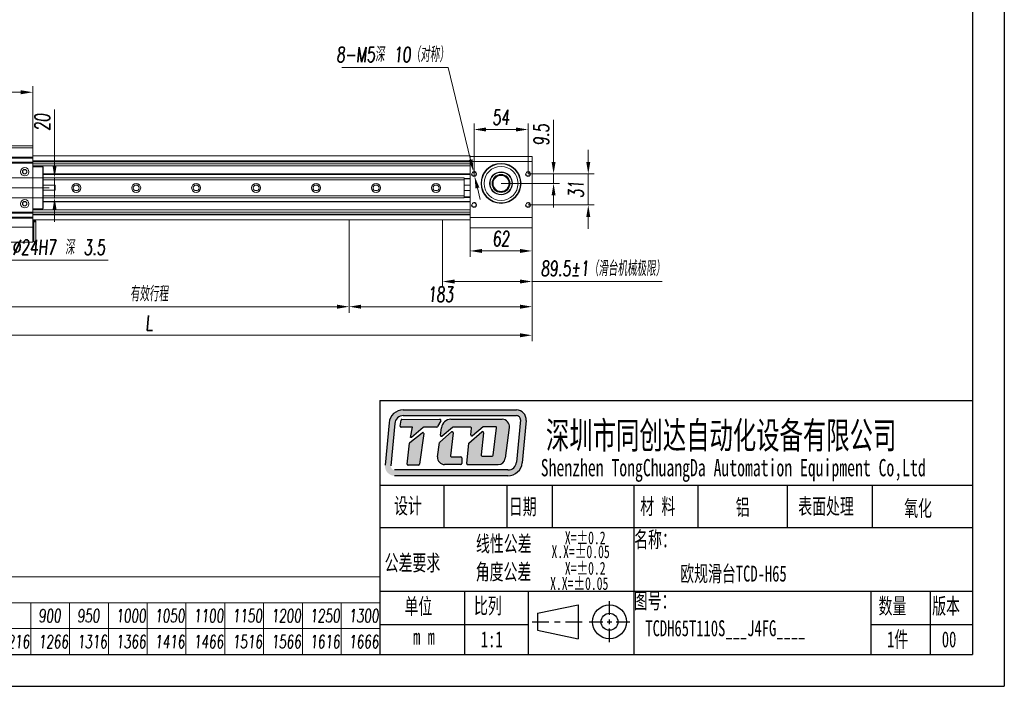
# Model space of a CAD drawing. Header units: millimetres. Extents: x 6744 to 9980, y -1449 to -191.
# Tile 9 of 10: x 8990 to 9975, y -1449 to -783. Entities that reach past the tile are written whole.
import ezdxf

# ---------------------------------------------------------------- set-up
doc = ezdxf.new("R2010")
doc.units = ezdxf.units.MM
doc.header["$LTSCALE"] = 4
doc.linetypes.add('CENTERX2', pattern=[20.32, 12.7, -2.54, 2.54, -2.54])
for name, color, linetype, lineweight in [('中心线', 5, 'CENTERX2', 13), ('文字', 3, 'Continuous', 13), ('标注', 1, 'Continuous', 13), ('螺纹线', 3, 'Continuous', 13), ('轮廓线', 7, 'Continuous', 20)]:
    doc.layers.add(name, color=color, linetype=linetype, lineweight=lineweight)
doc.styles.add('SLDTEXTSTYLE2', font='txt')
doc.styles.get("Standard").update_dxf_attribs({"font": 'txt.shx', "width": 0.67, "oblique": 5, "bigfont": 'gbcbig.shx'})
doc.dimstyles.new('6', dxfattribs={"dimscale": 6, "dimtxt": 2.5, "dimasz": 2, "dimexe": 1, "dimexo": 0, "dimgap": 0.8, "dimtad": 1, "dimdsep": 46, "dimtxsty": 'Standard', "dimcen": 0.09, "dimclrd": 256, "dimclre": 256, "dimclrt": 256, "dimadec": 0, "dimazin": 0, "dimtfac": 1, "dimtmove": 0, "dimatfit": 3, "dimfxl": 0, "dimtzin": 0, "dimlwd": -1, "dimlwe": -1, "dimarcsym": 0})
doc.dimstyles.new('6$3', dxfattribs={"dimscale": 6, "dimtxt": 2.5, "dimasz": 2, "dimexe": 1, "dimexo": 0.0625, "dimgap": 0.8, "dimtad": 1, "dimtih": 1, "dimtoh": 1, "dimdsep": 46, "dimtxsty": 'Standard', "dimcen": 0.09, "dimclrd": 256, "dimclre": 256, "dimclrt": 256, "dimadec": 0, "dimazin": 0, "dimtfac": 1, "dimtmove": 0, "dimatfit": 3, "dimfxl": 0, "dimtzin": 0, "dimlwd": -1, "dimlwe": -1, "dimarcsym": 0})

# ---------------------------------------------------------------- blocks, each defined once
blk = doc.blocks.new('Y')
at = {"lineweight": 30}
for p, q in [((-4136.76, 2009.27), (-3862.74, 2009.27)), ((-4154.44, 2003.97), (-3857.44, 2003.97)), ((-4154.44, 2003.97), (-3857.44, 2003.97))]:
    blk.add_line(p, q, dxfattribs=at)
blk = doc.blocks.new('W')
at = {"lineweight": 30}
for p, q in [((-3857.44, 2213.99), (-3857.44, 2003.97)), ((-3857.44, 2213.99), (-3857.44, 2003.97)), ((-3862.74, 2208.69), (-3862.74, 2009.27))]:
    blk.add_line(p, q, dxfattribs=at)
blk.add_blockref('Y', (0, 0))
blk = doc.blocks.new('*D86')
at = {"layer": 'Defpoints', "color": 0, "ltscale": 0.3}
for p in [(8919.5, -976.05), (9319.5, -982.71), (8919.5, -1069.5)]:
    blk.add_point(p, dxfattribs=at)
at = {"layer": '标注', "ltscale": 0.3}
for p, q in [((8919.5, -976.05), (8919.5, -1075.5)), ((9319.5, -982.71), (9319.5, -1075.5)), ((9307.5, -1069.5), (8931.5, -1069.5))]:
    blk.add_line(p, q, dxfattribs=at)
for points in [[(8931.5, -1067.5), (8931.5, -1071.5), (8919.5, -1069.5)], [(9307.5, -1067.5), (9307.5, -1071.5), (9319.5, -1069.5)]]:
    blk.add_solid(points, dxfattribs=at)
at = {"layer": '标注', "ltscale": 0.3, "insert": (9119.5, -1056.71), "char_height": 15, "attachment_point": 5}
blk.add_mtext('有效行程', dxfattribs=at)
blk = doc.blocks.new('*D87')
at = {"layer": 'Defpoints', "color": 0, "ltscale": 4}
for p in [(9440.5, -990.71), (9502.5, -990.71), (9502.5, -1013.74)]:
    blk.add_point(p, dxfattribs=at)
at = {"layer": '标注', "ltscale": 4}
for p, q in [((9440.5, -990.71), (9440.5, -1019.74)), ((9502.5, -990.71), (9502.5, -1019.74)), ((9452.5, -1013.74), (9490.5, -1013.74))]:
    blk.add_line(p, q, dxfattribs=at)
for points in [[(9452.5, -1011.74), (9452.5, -1015.74), (9440.5, -1013.74)], [(9490.5, -1011.74), (9490.5, -1015.74), (9502.5, -1013.74)]]:
    blk.add_solid(points, dxfattribs=at)
at = {"layer": '标注', "ltscale": 4, "insert": (9471.5, -1001.44), "char_height": 15, "attachment_point": 5}
blk.add_mtext('62', dxfattribs=at)
blk = doc.blocks.new('*D78')
at = {"layer": 'Defpoints', "color": 0, "ltscale": 4}
for p in [(8736.5, -990.71), (9502.5, -990.71), (8736.5, -1098.07)]:
    blk.add_point(p, dxfattribs=at)
at = {"layer": '标注', "ltscale": 4}
for p, q in [((8736.5, -990.71), (8736.5, -1104.07)), ((9502.5, -990.71), (9502.5, -1104.07)), ((9490.5, -1098.07), (8748.5, -1098.07))]:
    blk.add_line(p, q, dxfattribs=at)
for points in [[(8748.5, -1096.07), (8748.5, -1100.07), (8736.5, -1098.07)], [(9490.5, -1096.07), (9490.5, -1100.07), (9502.5, -1098.07)]]:
    blk.add_solid(points, dxfattribs=at)
at = {"layer": '标注', "ltscale": 4, "insert": (9119.5, -1085.77), "char_height": 15, "attachment_point": 5}
blk.add_mtext('L', dxfattribs=at)
blk = doc.blocks.new('*D80')
at = {"layer": 'Defpoints', "color": 0, "ltscale": 0.3}
for p in [(9413, -982.71), (9502.5, -990.71), (9413, -1044.33)]:
    blk.add_point(p, dxfattribs=at)
at = {"layer": '标注', "ltscale": 0.3}
for p, q in [((9413, -982.71), (9413, -1050.33)), ((9502.5, -990.71), (9502.5, -1050.33)), ((9425, -1044.33), (9490.5, -1044.33)), ((9502.5, -1044.33), (9632.66, -1044.33))]:
    blk.add_line(p, q, dxfattribs=at)
for points in [[(9425, -1042.33), (9425, -1046.33), (9413, -1044.33)], [(9490.5, -1042.33), (9490.5, -1046.33), (9502.5, -1044.33)]]:
    blk.add_solid(points, dxfattribs=at)
at = {"layer": '标注', "ltscale": 0.3, "insert": (9573.58, -1031.45), "char_height": 15, "attachment_point": 5}
blk.add_mtext('89.5%%P1（滑台机械极限）', dxfattribs=at)
blk = doc.blocks.new('*D81')
at = {"layer": 'Defpoints', "color": 0, "ltscale": 4}
for p in [(9319.5, -982.71), (9502.5, -990.71), (9502.5, -1069.5)]:
    blk.add_point(p, dxfattribs=at)
at = {"layer": '标注', "ltscale": 4}
for p, q in [((9319.5, -982.71), (9319.5, -1075.5)), ((9502.5, -990.71), (9502.5, -1075.5)), ((9331.5, -1069.5), (9490.5, -1069.5))]:
    blk.add_line(p, q, dxfattribs=at)
for points in [[(9331.5, -1067.5), (9331.5, -1071.5), (9319.5, -1069.5)], [(9490.5, -1067.5), (9490.5, -1071.5), (9502.5, -1069.5)]]:
    blk.add_solid(points, dxfattribs=at)
at = {"layer": '标注', "ltscale": 4, "insert": (9411, -1057.2), "char_height": 15, "attachment_point": 5}
blk.add_mtext('183', dxfattribs=at)
blk = doc.blocks.new('*D92')
at = {"layer": 'Defpoints', "color": 0, "ltscale": 4}
for p in [(8979.5, -940.56), (9024.89, -940.56), (8979.5, -960.56)]:
    blk.add_point(p, dxfattribs=at)
at = {"layer": '标注', "ltscale": 4}
for p, q in [((9024.89, -928.56), (9024.89, -872.26)), ((8979.5, -940.56), (9030.89, -940.56)), ((9024.89, -960.56), (9024.89, -940.56)), ((8979.5, -960.56), (9030.89, -960.56)), ((9024.89, -972.56), (9024.89, -984.56))]:
    blk.add_line(p, q, dxfattribs=at)
for points in [[(9022.89, -928.56), (9026.89, -928.56), (9024.89, -940.56)], [(9022.89, -972.56), (9026.89, -972.56), (9024.89, -960.56)]]:
    blk.add_solid(points, dxfattribs=at)
at = {"layer": '标注', "ltscale": 4, "insert": (9012.59, -885.14), "char_height": 15, "attachment_point": 5, "rotation": 90}
blk.add_mtext('20', dxfattribs=at)
blk = doc.blocks.new('*D95')
at = {"layer": 'Defpoints', "color": 0, "ltscale": 4}
for p in [(9444.5, -892.31), (9444.5, -936.71), (9498.5, -936.71)]:
    blk.add_point(p, dxfattribs=at)
at = {"layer": '标注', "ltscale": 4}
for p, q in [((9444.5, -936.71), (9444.5, -886.31)), ((9498.5, -936.71), (9498.5, -886.31)), ((9486.5, -892.31), (9456.5, -892.31))]:
    blk.add_line(p, q, dxfattribs=at)
for points in [[(9456.5, -890.31), (9456.5, -894.31), (9444.5, -892.31)], [(9486.5, -890.31), (9486.5, -894.31), (9498.5, -892.31)]]:
    blk.add_solid(points, dxfattribs=at)
at = {"layer": '标注', "ltscale": 4, "insert": (9471.5, -880.01), "char_height": 15, "attachment_point": 5}
blk.add_mtext('54', dxfattribs=at)
blk = doc.blocks.new('*D96')
at = {"layer": 'Defpoints', "color": 0, "ltscale": 4}
for p in [(9498.5, -936.71), (9498.5, -967.71), (9558.8, -967.71)]:
    blk.add_point(p, dxfattribs=at)
at = {"layer": '标注', "ltscale": 4}
for p, q in [((9558.8, -924.71), (9558.8, -912.71)), ((9498.5, -936.71), (9564.8, -936.71)), ((9558.8, -936.71), (9558.8, -967.71)), ((9498.5, -967.71), (9564.8, -967.71)), ((9558.8, -979.71), (9558.8, -991.71))]:
    blk.add_line(p, q, dxfattribs=at)
for points in [[(9556.8, -924.71), (9560.8, -924.71), (9558.8, -936.71)], [(9556.8, -979.71), (9560.8, -979.71), (9558.8, -967.71)]]:
    blk.add_solid(points, dxfattribs=at)
at = {"layer": '标注', "ltscale": 4, "insert": (9546.5, -952.21), "char_height": 15, "attachment_point": 5, "rotation": 90}
blk.add_mtext('31', dxfattribs=at)
blk = doc.blocks.new('*D97')
at = {"layer": 'Defpoints', "color": 0, "ltscale": 4}
for p in [(9498.5, -936.71), (9471.5, -946.21), (9524.08, -946.21)]:
    blk.add_point(p, dxfattribs=at)
at = {"layer": '标注', "ltscale": 4}
for p, q in [((9524.08, -924.71), (9524.08, -882.57)), ((9498.5, -936.71), (9530.08, -936.71)), ((9524.08, -946.21), (9524.08, -936.71)), ((9471.5, -946.21), (9530.08, -946.21)), ((9524.08, -958.21), (9524.08, -970.21))]:
    blk.add_line(p, q, dxfattribs=at)
for points in [[(9522.08, -924.71), (9526.08, -924.71), (9524.08, -936.71)], [(9522.08, -958.21), (9526.08, -958.21), (9524.08, -946.21)]]:
    blk.add_solid(points, dxfattribs=at)
at = {"layer": '标注', "ltscale": 4, "insert": (9511.78, -897.64), "char_height": 15, "attachment_point": 5, "rotation": 90}
blk.add_mtext('9.5', dxfattribs=at)
blk = doc.blocks.new('*D85')
at = {"layer": 'Defpoints', "color": 0, "ltscale": 4}
for p in [(9443.91, -934.28), (9445.09, -939.14)]:
    blk.add_point(p, dxfattribs=at)
at = {"layer": '标注', "ltscale": 4}
for p, q in [((9312.31, -830.37), (9418.79, -830.37)), ((9418.79, -830.37), (9441.09, -922.61)), ((9445.09, -939.14), (9443.91, -934.28)), ((9447.91, -950.8), (9450.73, -962.46))]:
    blk.add_line(p, q, dxfattribs=at)
for points in [[(9443.04, -922.14), (9439.15, -923.08), (9443.91, -934.28)], [(9449.85, -950.33), (9445.97, -951.27), (9445.09, -939.14)]]:
    blk.add_solid(points, dxfattribs=at)
at = {"layer": '标注', "ltscale": 4, "insert": (9363.15, -817.49), "char_height": 15, "attachment_point": 5}
blk.add_mtext('8-M5深 10（对称）', dxfattribs=at)
blk = doc.blocks.new('*D99')
at = {"layer": 'Defpoints', "color": 0, "ltscale": 4}
for p in [(8836, -855.09), (8836, -908.56), (9003, -908.56)]:
    blk.add_point(p, dxfattribs=at)
at = {"layer": '标注', "ltscale": 4}
for p, q in [((8836, -908.56), (8836, -849.09)), ((8991, -855.09), (8848, -855.09)), ((9003, -908.56), (9003, -849.09))]:
    blk.add_line(p, q, dxfattribs=at)
for points in [[(8848, -853.09), (8848, -857.09), (8836, -855.09)], [(8991, -853.09), (8991, -857.09), (9003, -855.09)]]:
    blk.add_solid(points, dxfattribs=at)
at = {"layer": '标注', "ltscale": 4, "insert": (8919.5, -842.79), "char_height": 15, "attachment_point": 5}
blk.add_mtext('167', dxfattribs=at)
blk = doc.blocks.new('*D100')
at = {"layer": 'Defpoints', "color": 0, "ltscale": 4}
for p in [(8912.21, -941.03), (8926.79, -960.09)]:
    blk.add_point(p, dxfattribs=at)
at = {"layer": '标注', "ltscale": 4}
for p, q in [((8904.92, -931.49), (8897.63, -921.96)), ((8912.21, -941.03), (8926.79, -960.09)), ((8974.92, -1023), (8934.08, -969.62)), ((9078.36, -1023), (8974.92, -1023))]:
    blk.add_line(p, q, dxfattribs=at)
for points in [[(8906.51, -930.28), (8903.33, -932.71), (8912.21, -941.03)], [(8935.67, -968.4), (8932.5, -970.83), (8926.79, -960.09)]]:
    blk.add_solid(points, dxfattribs=at)
at = {"layer": '标注', "ltscale": 4, "insert": (9029.04, -1010.12), "char_height": 15, "attachment_point": 5}
blk.add_mtext('∅24H7 深 3.5', dxfattribs=at)

msp = doc.modelspace()

# ---------------------------------------------------------------- hatches: boundary and pattern name
h = msp.add_hatch(color=256)
h.dxf.hatch_style = 1
h.paths.add_polyline_path([(9487.051, -1172.668), (9373.763, -1172.668, 0.3871904), (9359.454, -1185.702), (9355.497, -1228.058, 0.4417631), (9365.037, -1238.53), (9478.39, -1238.53, 0.3876272), (9492.701, -1225.473), (9496.591, -1183.125, 0.4413093)])
h.paths.add_polyline_path([(9487.051, -1178.416, -0.4413093), (9490.867, -1182.599), (9486.976, -1224.947, -0.3876272), (9478.39, -1232.781), (9365.037, -1232.781, -0.4417631), (9361.221, -1228.592), (9365.177, -1186.237, -0.3871904), (9373.763, -1178.416)], flags=16)
h.paths.add_polyline_path([(9410.394, -1182.106, -0.5692565), (9411.238, -1183.52), (9408.029, -1189.442, -0.2751589), (9407.186, -1189.943), (9394.268, -1189.943, 0.1785487), (9393.646, -1190.173), (9381.925, -1200.181), (9381.099, -1200.181), (9382.973, -1189.929), (9371.593, -1189.929, -0.4551699), (9370.644, -1188.839), (9371.45, -1183.027, -0.3736999), (9372.397, -1182.2)], flags=0)
h.paths.add_polyline_path([(9392.655, -1195.473, -0.6728841), (9394.195, -1196.355), (9390.046, -1227.084, -0.3754282), (9389.096, -1227.914), (9378.614, -1227.914, -0.4451596), (9377.661, -1226.856), (9379.864, -1205.857, -0.2032664), (9380.226, -1205.202)], flags=0)
h.paths.add_polyline_path([(9421.412, -1182.102), (9472.698, -1182.102, -0.4535474), (9479.82, -1190.236), (9475.71, -1221.1, -0.3759441), (9468.587, -1227.337), (9438.176, -1227.337, -0.443757), (9437.223, -1226.283), (9439.273, -1205.812), (9452.433, -1194.634, -0.6781546), (9454.006, -1195.469), (9451.572, -1217.766, 0.4464345), (9452.524, -1218.828), (9462.699, -1218.828, 0.3783283), (9463.649, -1217.989), (9467.065, -1190.595, 0.4510331), (9466.115, -1189.518), (9454.142, -1189.518, 0.1736567), (9453.533, -1189.736), (9442.899, -1198.474, -0.6630003), (9441.336, -1197.654), (9441.886, -1191.063, 0.4388203), (9440.931, -1190.025), (9423.503, -1190.025, 0.1753949), (9422.89, -1190.247), (9412.519, -1198.886, -0.6807563), (9410.955, -1198.03), (9411.907, -1190.484, -0.3779258)], flags=0)
h.paths.add_polyline_path([(9410.408, -1204.87), (9421.99, -1194.691, -0.6841835), (9423.575, -1195.514), (9421.059, -1218.661, 0.4462884), (9422.012, -1219.723), (9431.308, -1219.723, -0.4142136), (9432.266, -1220.681), (9432.266, -1226.379, -0.4142136), (9431.308, -1227.337), (9415.052, -1227.337, -0.4294817), (9407.876, -1219.779), (9410.094, -1205.443, -0.1758286)], flags=0)
h.paths.add_polyline_path([(9411.238, -1183.52, 0.5692565), (9410.394, -1182.106), (9372.397, -1182.2, 0.3736999), (9371.45, -1183.027), (9370.644, -1188.839, 0.4551699), (9371.593, -1189.929), (9382.973, -1189.929), (9381.099, -1200.181), (9381.925, -1200.181), (9393.646, -1190.173, -0.1785487), (9394.268, -1189.943), (9407.186, -1189.943, 0.2751589), (9408.029, -1189.442)], flags=0)
h.paths.add_polyline_path([(9394.195, -1196.355, 0.6728841), (9392.655, -1195.473), (9380.226, -1205.202, 0.2032664), (9379.864, -1205.857), (9377.661, -1226.856, 0.4451596), (9378.614, -1227.914), (9389.096, -1227.914, 0.3754282), (9390.046, -1227.084)], flags=0)
h.paths.add_polyline_path([(9423.575, -1195.514, 0.6841835), (9421.99, -1194.691), (9410.408, -1204.87, 0.1758286), (9410.094, -1205.443), (9407.876, -1219.779, 0.4294817), (9415.052, -1227.337), (9431.308, -1227.337, 0.4142136), (9432.266, -1226.379), (9432.266, -1220.681, 0.4142136), (9431.308, -1219.723), (9422.012, -1219.723, -0.4462884), (9421.059, -1218.661)], flags=0)
h.paths.add_polyline_path([(9472.698, -1182.102), (9421.412, -1182.102, 0.3779258), (9411.907, -1190.484), (9410.955, -1198.03, 0.6807563), (9412.519, -1198.886), (9422.89, -1190.247, -0.1753949), (9423.503, -1190.025), (9440.931, -1190.025, -0.4388203), (9441.886, -1191.063), (9441.336, -1197.654, 0.6630003), (9442.899, -1198.474), (9453.533, -1189.736, -0.1736567), (9454.142, -1189.518), (9466.115, -1189.518, -0.4510331), (9467.065, -1190.595), (9463.649, -1217.989, -0.3783283), (9462.699, -1218.828), (9452.524, -1218.828, -0.4464345), (9451.572, -1217.766), (9454.006, -1195.469, 0.6781546), (9452.433, -1194.634), (9439.273, -1205.812), (9437.223, -1226.283, 0.443757), (9438.176, -1227.337), (9468.587, -1227.337, 0.3759441), (9475.71, -1221.1), (9479.82, -1190.236, 0.4535474)], flags=0)
h = msp.add_hatch(color=256)
h.dxf.hatch_style = 1
h.paths.add_polyline_path([(9411.238, -1183.52, 0.5692565), (9410.394, -1182.106), (9372.397, -1182.2, 0.3736999), (9371.45, -1183.027), (9370.644, -1188.839, 0.4551699), (9371.593, -1189.929), (9382.973, -1189.929), (9381.099, -1200.181), (9381.925, -1200.181), (9393.646, -1190.173, -0.1785487), (9394.268, -1189.943), (9407.186, -1189.943, 0.2751589), (9408.029, -1189.442)])
h.paths.add_polyline_path([(9394.195, -1196.355, 0.6728841), (9392.655, -1195.473), (9380.226, -1205.202, 0.2032664), (9379.864, -1205.857), (9377.661, -1226.856, 0.4451596), (9378.614, -1227.914), (9389.096, -1227.914, 0.3754282), (9390.046, -1227.084)])
h.paths.add_polyline_path([(9423.575, -1195.514, 0.6841835), (9421.99, -1194.691), (9410.408, -1204.87, 0.1758286), (9410.094, -1205.443), (9407.876, -1219.779, 0.4294817), (9415.052, -1227.337), (9431.308, -1227.337, 0.4142136), (9432.266, -1226.379), (9432.266, -1220.681, 0.4142136), (9431.308, -1219.723), (9422.012, -1219.723, -0.4462884), (9421.059, -1218.661)])
h.paths.add_polyline_path([(9472.698, -1182.102), (9421.412, -1182.102, 0.3779258), (9411.907, -1190.484), (9410.955, -1198.03, 0.6807563), (9412.519, -1198.886), (9422.89, -1190.247, -0.1753949), (9423.503, -1190.025), (9440.931, -1190.025, -0.4388203), (9441.886, -1191.063), (9441.336, -1197.654, 0.6630003), (9442.899, -1198.474), (9453.533, -1189.736, -0.1736567), (9454.142, -1189.518), (9466.115, -1189.518, -0.4510331), (9467.065, -1190.595), (9463.649, -1217.989, -0.3783283), (9462.699, -1218.828), (9452.524, -1218.828, -0.4464345), (9451.572, -1217.766), (9454.006, -1195.469, 0.6781546), (9452.433, -1194.634), (9439.273, -1205.812), (9437.223, -1226.283, 0.443757), (9438.176, -1227.337), (9468.587, -1227.337, 0.3759441), (9475.71, -1221.1), (9479.82, -1190.236, 0.4535474)])

# ---------------------------------------------------------------- linework, layer by layer
at = {"lineweight": 30}
for p, q in [((9350.43, -1163.225), (9943.245, -1163.225)), ((9350.43, -1163.225), (9350.43, -1417.289)), ((9414.27, -1247.913), (9414.27, -1290.257)), ((9477.462, -1247.913), (9477.462, -1290.257)), ((9522.631, -1247.913), (9522.631, -1290.257)), ((9604.494, -1247.913), (9604.494, -1417.289)), ((9668.483, -1247.913), (9668.483, -1290.257)), ((9757.8, -1247.913), (9757.8, -1290.257)), ((9842.675, -1247.913), (9842.675, -1290.257)), ((9350.43, -1290.257), (9943.245, -1290.257)), ((9350.43, -1353.773), (9943.245, -1353.773)), ((9435.118, -1353.773), (9435.118, -1417.289)), ((9498.634, -1353.773), (9498.634, -1417.289)), ((9841.619, -1353.773), (9841.619, -1417.289)), ((9900.901, -1353.773), (9900.901, -1417.289)), ((9507.995, -1376.061), (9548.578, -1367.592)), ((9548.578, -1367.592), (9548.578, -1401.467)), ((9580.014, -1377.714), (9580.014, -1364.084)), ((9507.995, -1376.061), (9507.995, -1392.998)), ((9350.43, -1387.348), (9498.634, -1387.348)), ((9502.769, -1384.529), (9519.458, -1384.529)), ((9525.02, -1384.529), (9530.583, -1384.529)), ((9536.146, -1384.529), (9552.834, -1384.529)), ((9559.568, -1384.529), (9573.198, -1384.529)), ((9577.742, -1384.529), (9582.285, -1384.529)), ((9580.014, -1386.801), (9580.014, -1382.258)), ((9586.829, -1384.529), (9600.459, -1384.529)), ((9841.619, -1387.348), (9943.245, -1387.348)), ((9507.995, -1392.998), (9548.578, -1401.467)), ((9580.014, -1404.975), (9580.014, -1391.345))]:
    msp.add_line(p, q, dxfattribs=at)
for p, q in [((9373.763, -1172.668), (9487.051, -1172.668)), ((9373.763, -1178.416), (9487.051, -1178.416)), ((9359.454, -1185.702), (9355.497, -1228.058)), ((9365.177, -1186.237), (9361.221, -1228.592)), ((9370.644, -1188.839), (9371.45, -1183.027)), ((9382.973, -1189.929), (9371.593, -1189.929)), ((9372.397, -1182.2), (9410.394, -1182.106)), ((9381.099, -1200.181), (9382.973, -1189.929)), ((9393.646, -1190.173), (9381.925, -1200.181)), ((9407.186, -1189.943), (9394.268, -1189.943)), ((9411.238, -1183.52), (9408.029, -1189.442)), ((9410.955, -1198.03), (9411.907, -1190.484)), ((9422.89, -1190.247), (9412.519, -1198.886)), ((9421.412, -1182.102), (9472.698, -1182.102)), ((9440.931, -1190.025), (9423.503, -1190.025)), ((9441.336, -1197.654), (9441.886, -1191.063)), ((9453.533, -1189.736), (9442.899, -1198.474)), ((9466.115, -1189.518), (9454.142, -1189.518)), ((9463.649, -1217.989), (9467.065, -1190.595)), ((9479.82, -1190.236), (9475.71, -1221.1)), ((9490.867, -1182.599), (9486.976, -1224.947)), ((9496.591, -1183.125), (9492.701, -1225.473)), ((9380.226, -1205.202), (9392.655, -1195.473)), ((9381.925, -1200.181), (9381.099, -1200.181)), ((9394.195, -1196.355), (9390.046, -1227.084)), ((9410.408, -1204.87), (9421.99, -1194.691)), ((9423.575, -1195.514), (9421.059, -1218.661)), ((9439.273, -1205.812), (9452.433, -1194.634)), ((9454.006, -1195.469), (9451.572, -1217.766)), ((9377.661, -1226.856), (9379.864, -1205.857)), ((9407.876, -1219.779), (9410.094, -1205.443)), ((9437.223, -1226.283), (9439.273, -1205.812)), ((9422.012, -1219.723), (9431.308, -1219.723)), ((9432.266, -1220.681), (9432.266, -1226.379)), ((9452.524, -1218.828), (9462.699, -1218.828)), ((9389.096, -1227.914), (9378.614, -1227.914)), ((9431.308, -1227.337), (9415.052, -1227.337)), ((9438.176, -1227.337), (9468.587, -1227.337)), ((9478.39, -1232.781), (9365.037, -1232.781)), ((9478.39, -1238.53), (9365.037, -1238.53)), ((9350.43, -1247.913), (9943.245, -1247.913))]:
    msp.add_line(p, q)
for radius in [16.938, 8.469]:
    msp.add_circle((9580.014, -1384.529), radius, dxfattribs=at)
for centre, radius, start, end in [((9373.763, -1187.039), 14.371, 90, 174.663707), ((9373.763, -1187.039), 8.623, 90, 174.663707), ((9487.051, -1182.249), 9.581, 354.75075, 90), ((9487.051, -1182.249), 3.832, 354.75075, 90), ((9371.593, -1188.971), 0.958, 172.10561, 270), ((9372.399, -1183.158), 0.958, 90.142769, 172.10561), ((9394.268, -1190.901), 0.958, 90, 130.49363), ((9407.186, -1188.985), 0.958, 270, 331.538865), ((9410.396, -1183.064), 0.958, 331.538865, 90.142769), ((9421.412, -1191.682), 9.581, 90, 172.811488), ((9423.503, -1190.983), 0.958, 90, 129.792787), ((9440.931, -1190.983), 0.958, 355.228637, 90), ((9454.142, -1190.476), 0.958, 90, 129.406195), ((9466.115, -1190.476), 0.958, 352.892194, 90), ((9472.698, -1189.287), 7.186, 352.413822, 90), ((9393.245, -1196.227), 0.958, 352.310208, 128.054135), ((9411.905, -1198.15), 0.958, 172.811488, 309.792787), ((9422.622, -1195.41), 0.958, 353.797396, 131.314562), ((9442.291, -1197.733), 0.958, 175.228637, 309.406195), ((9453.054, -1195.365), 0.958, 353.769474, 130.342823), ((9380.816, -1205.957), 0.958, 128.054135, 174.013213), ((9411.041, -1205.59), 0.958, 131.314562, 171.203768), ((9415.052, -1220.151), 7.186, 177.029448, 270), ((9422.012, -1218.765), 0.958, 173.797396, 270), ((9431.308, -1220.681), 0.958, 0, 90), ((9452.524, -1217.87), 0.958, 173.769474, 270), ((9462.699, -1217.87), 0.958, 270, 352.892194), ((9468.587, -1220.151), 7.186, 270, 352.413822), ((9378.614, -1226.956), 0.958, 174.013213, 270), ((9389.096, -1226.956), 0.958, 270, 352.310208), ((9431.308, -1226.379), 0.958, 270, 0), ((9438.176, -1226.379), 0.958, 174.281632, 270), ((9478.39, -1224.158), 8.623, 270, 354.75075), ((9478.39, -1224.158), 14.371, 270, 354.75075)]:
    msp.add_arc(centre, radius, start, end)
at = {"layer": '中心线', "ltscale": 4}
msp.add_line((8819.684, -950.556), (9019.32, -950.556), dxfattribs=at)
at = {"layer": '文字', "ltscale": 0.3}
for p, q in [((8302.419, -1339.658), (9350.426, -1339.658)), ((9350.426, -1417.289), (9350.426, -1339.658)), ((8302.419, -1365.535), (9350.426, -1365.535)), ((9001.091, -1417.289), (9001.091, -1365.535)), ((9039.906, -1417.289), (9039.906, -1365.535)), ((9078.721, -1417.289), (9078.721, -1365.535)), ((9117.536, -1417.289), (9117.536, -1365.535)), ((9156.351, -1417.289), (9156.351, -1365.535)), ((9156.351, -1417.289), (9156.351, -1365.535)), ((9195.166, -1417.289), (9195.166, -1365.535)), ((9233.981, -1417.289), (9233.981, -1365.535)), ((9272.796, -1417.289), (9272.796, -1365.535)), ((9311.611, -1417.289), (9311.611, -1365.535)), ((9350.426, -1417.289), (9350.426, -1365.535)), ((8302.419, -1391.412), (9350.426, -1391.412)), ((8302.419, -1417.289), (9156.351, -1417.289))]:
    msp.add_line(p, q, dxfattribs=at)
at = {"layer": '螺纹线'}
for centre in [(9444.502, -936.706), (9498.502, -936.706), (9444.502, -967.706), (9498.502, -967.706)]:
    msp.add_arc(centre, 2.5, 180, 91.904674, dxfattribs=at)
at = {"layer": '轮廓线'}
for p, q in [((8836.002, -908.556), (9003.002, -908.556)), ((8836.002, -910.556), (9003.002, -910.556)), ((9003.002, -908.556), (9003.002, -1005.056)), ((9003.002, -920.056), (8836.002, -920.056)), ((8836.002, -921.056), (9003.002, -921.056)), ((8836.002, -925.056), (9003.002, -925.056)), ((9440.502, -918.706), (9003.002, -918.706)), ((9440.502, -923.706), (9003.002, -923.706)), ((9440.502, -924.542), (9003.002, -924.542)), ((9440.502, -923.706), (9440.502, -918.706)), ((9502.502, -919.206), (9440.502, -919.206)), ((9440.502, -923.729), (9440.502, -990.706)), ((9502.502, -924.206), (9440.502, -924.206)), ((9502.502, -919.206), (9502.502, -990.706)), ((9003.002, -926.056), (8836.002, -926.056)), ((9440.502, -926.542), (9003.002, -926.542)), ((9440.502, -928.706), (9003.002, -928.706)), ((9003.002, -929.556), (9013.152, -929.556)), ((9003.052, -929.556), (9003.052, -971.556)), ((9013.152, -971.556), (9013.152, -929.556)), ((9013.552, -929.756), (9013.152, -929.756)), ((9013.552, -971.356), (9013.552, -929.756)), ((9440.502, -936.706), (9013.552, -936.706)), ((9440.502, -937.206), (9013.552, -937.206)), ((9013.552, -940.706), (9434.502, -940.706)), ((9013.552, -940.751), (9434.502, -940.751)), ((9013.552, -942.796), (9434.502, -942.796)), ((9434.502, -940.751), (9434.502, -960.661)), ((9440.502, -941.206), (9434.502, -941.206)), ((9440.502, -941.706), (9434.502, -941.706)), ((9013.552, -948.056), (9025.552, -948.056)), ((9013.552, -953.056), (9025.552, -953.056)), ((9025.552, -948.056), (9025.552, -953.056)), ((9047.682, -947.956), (9045.322, -947.956)), ((9047.682, -953.456), (9045.322, -953.456)), ((9107.682, -947.956), (9105.322, -947.956)), ((9107.682, -953.456), (9105.322, -953.456)), ((9167.682, -947.956), (9165.322, -947.956)), ((9167.682, -953.456), (9165.322, -953.456)), ((9227.682, -947.956), (9225.322, -947.956)), ((9227.682, -953.456), (9225.322, -953.456)), ((9287.682, -947.956), (9285.322, -947.956)), ((9287.682, -953.456), (9285.322, -953.456)), ((9347.682, -947.956), (9345.322, -947.956)), ((9347.682, -953.456), (9345.322, -953.456)), ((9407.682, -947.956), (9405.322, -947.956)), ((9407.682, -953.456), (9405.322, -953.456)), ((9440.502, -947.956), (9434.502, -947.956)), ((9440.502, -953.456), (9434.502, -953.456)), ((9013.552, -958.616), (9434.502, -958.616)), ((9013.552, -960.661), (9434.502, -960.661)), ((9013.552, -960.706), (9434.502, -960.706)), ((9440.502, -964.206), (9013.552, -964.206)), ((9440.502, -964.706), (9013.552, -964.706)), ((9440.502, -959.706), (9434.502, -959.706)), ((9440.502, -960.206), (9434.502, -960.206)), ((9003.002, -975.056), (8836.002, -975.056)), ((9003.002, -971.556), (9013.152, -971.556)), ((9440.502, -972.706), (9003.002, -972.706)), ((9440.502, -974.87), (9003.002, -974.87)), ((9013.552, -971.356), (9013.152, -971.356)), ((8836.002, -976.056), (9003.002, -976.056)), ((8836.002, -980.056), (9003.002, -980.056)), ((9003.002, -981.056), (8836.002, -981.056)), ((9440.502, -976.87), (9003.002, -976.87)), ((9440.502, -977.706), (9003.002, -977.706)), ((9003.002, -982.706), (9440.502, -982.706)), ((9003.252, -983.984), (9003.252, -984.107)), ((9004.252, -983.556), (9006.252, -983.556)), ((9004.252, -1004.556), (9004.252, -983.556)), ((9004.252, -984.556), (9006.252, -984.556)), ((9006.252, -983.556), (9006.252, -1004.556)), ((9440.502, -980.206), (9502.502, -980.206)), ((9003.002, -990.056), (8836.002, -990.056)), ((9004.252, -991.556), (9003.002, -991.556)), ((9440.502, -990.706), (9502.502, -990.706)), ((9006.252, -1004.556), (9004.252, -1004.556)), ((9003.002, -1005.056), (8836.002, -1005.056))]:
    msp.add_line(p, q, dxfattribs=at)
for centre, radius in [((8995.002, -934.556), 4.25), ((8995.002, -934.556), 2.25), ((8995.002, -934.556), 2), ((9444.502, -936.706), 2.1), ((9471.502, -946.206), 20), ((9471.502, -946.206), 19.5), ((9471.502, -946.206), 17), ((9471.502, -946.206), 11.5), ((9471.502, -946.206), 11), ((9498.502, -936.706), 2.1), ((9471.502, -946.206), 9), ((9471.502, -946.206), 8.5), ((9471.502, -946.206), 8), ((9046.502, -950.706), 4.5), ((9046.502, -950.706), 3), ((9106.502, -950.706), 4.5), ((9106.502, -950.706), 3), ((9166.502, -950.706), 4.5), ((9166.502, -950.706), 3), ((9226.502, -950.706), 4.5), ((9226.502, -950.706), 3), ((9286.502, -950.706), 4.5), ((9286.502, -950.706), 3), ((9346.502, -950.706), 4.5), ((9346.502, -950.706), 3), ((9406.502, -950.706), 4.5), ((9406.502, -950.706), 3), ((8995.002, -966.556), 4.25), ((8995.002, -966.556), 2.25), ((8995.002, -966.556), 2), ((9444.502, -967.706), 2.1), ((9498.502, -967.706), 2.1)]:
    msp.add_circle(centre, radius, dxfattribs=at)
for centre, radius, start, end in [((9006.252, -1033.516), 49.5, 93.474601, 93.764569), ((9003.652, -983.984), 0.4, 93.004785, 180), ((9006.252, -1033.516), 50, 92.292443, 93.004785)]:
    msp.add_arc(centre, radius, start, end, dxfattribs=at)

# ---------------------------------------------------------------- block references
at = {"lineweight": 25, "xscale": 5.988023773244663, "yscale": 5.988023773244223, "zscale": 5.988023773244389}
msp.add_blockref('W', (33073.417, -13448.861), dxfattribs=at)

# ---------------------------------------------------------------- texts
at = {"style": 'SLDTEXTSTYLE2', "width": 0.67}
for s, height, p in [('深圳市同创达自动化设备有限公司', 26.82635, (9516.489, -1211.456)), ('Shenzhen TongChuangDa Automation Equipment Co,Ltd', 17.24551, (9511.231, -1239.067)), ('设计', 15.9681, (9364.474, -1276.509)), ('日期', 15.9681, (9479.248, -1277.379)), ('材 料', 15.9681, (9610.809, -1277.055)), ('表面处理', 15.9681, (9768.834, -1277.055)), ('线性公差', 15.9681, (9446.437, -1314.466)), ('X=±0.2', 12.7745, (9535.347, -1306.949)), ('名称：', 15.9681, (9604.704, -1310.235)), ('X.X=±0.05', 12.7745, (9522.014, -1320.834)), ('公差要求', 15.9681, (9355.115, -1333.582)), ('角度公差', 15.9681, (9446.178, -1342.561)), ('X=±0.2', 12.7745, (9535.347, -1337.452)), ('欧规滑台TCD-H65', 15.96806, (9650.756, -1344.336)), ('X.X=±0.05', 12.7745, (9520.653, -1352.697)), ('单位', 15.9681, (9374.94, -1376.962)), ('比列', 15.9681, (9444.438, -1376.476)), ('图号：', 15.9681, (9604.278, -1371.482)), ('数量', 15.9681, (9849.214, -1376.719)), ('版本', 15.9681, (9902.817, -1376.719)), ('TCDH65T110S___J4FG____', 15.96806, (9615.875, -1398.99)), (' m m', 15.9681, (9376.234, -1407.526)), ('1:1', 15.9681, (9451.303, -1410.069)), ('1件', 15.9681, (9857.718, -1410.069)), ('00', 15.9681, (9912.456, -1410.069))]:
    msp.add_text(s, height=height, dxfattribs=at).set_placement(p)
at = {"layer": '文字', "ltscale": 0.3, "oblique": 5, "width": 0.67}
for s, p in [('900', (9008.709, -1385.075)), ('950', (9047.524, -1385.075)), ('1000', (9086.339, -1385.075)), ('1050', (9125.154, -1385.075)), ('1100', (9163.969, -1385.075)), ('1150', (9202.784, -1385.075)), ('1200', (9241.599, -1385.075)), ('1250', (9280.414, -1385.075)), ('1300', (9319.229, -1385.075)), ('1216', (8969.894, -1410.952)), ('1266', (9008.709, -1410.952)), ('1316', (9047.524, -1410.952)), ('1366', (9086.339, -1410.952)), ('1416', (9125.154, -1410.952)), ('1466', (9163.969, -1410.952)), ('1516', (9202.784, -1410.952)), ('1566', (9241.599, -1410.952)), ('1616', (9280.414, -1410.952)), ('1666', (9319.229, -1410.952))]:
    msp.add_text(s, height=13.068, dxfattribs=at).set_placement(p)
at = {"layer": '轮廓线', "style": 'SLDTEXTSTYLE2', "width": 0.67}
for s, height, p in [('铝', 15.968, (9706.315, -1277.952)), ('氧化', 15.9681, (9874.86, -1279.022))]:
    msp.add_text(s, height=height, dxfattribs=at).set_placement(p)

# ---------------------------------------------------------------- dimensions: what is measured, and where the dimension line sits
at = {"layer": '标注', "ltscale": 4}
dim = msp.add_diameter_dim_2p(p1=(9445.09, -939.136), p2=(9443.914, -934.276), text='8-M5深 10（对称）', dimstyle='6$3', override={"dimtmove": 1}, dxfattribs=at)
dim.commit()
dim.dimension.update_dxf_attribs({"geometry": '*D85', "text_midpoint": (9418.79, -830.373), "dimtype": 163})
for base, p1, p2, angle, picture, middle in [((8836.002, -855.093), (9003.002, -908.556), (8836.002, -908.556), 180, '*D99', (8919.502, -842.793)), ((9444.502, -892.306), (9498.502, -936.706), (9444.502, -936.706), 180, '*D95', (9471.502, -880.006)), ((9558.802, -967.706), (9498.502, -936.706), (9498.502, -967.706), 270, '*D96', (9546.502, -952.206)), ((9502.502, -1069.503), (9319.502, -982.706), (9502.502, -990.706), 180, '*D81', (9411.002, -1057.203)), ((9502.502, -1013.737), (9440.502, -990.706), (9502.502, -990.706), 180, '*D87', (9471.502, -1001.437))]:
    dim = msp.add_linear_dim(base=base, p1=p1, p2=p2, angle=angle, dimstyle='6', dxfattribs=at)
    dim.commit()
    dim.dimension.update_dxf_attribs({"geometry": picture, "text_midpoint": middle})
for base, p1, p2, picture, middle in [((9024.887, -940.556), (8979.502, -960.556), (8979.502, -940.556), '*D92', (9024.887, -885.143)), ((9524.076, -946.206), (9498.502, -936.706), (9471.502, -946.206), '*D97', (9524.076, -897.637))]:
    dim = msp.add_linear_dim(base=base, p1=p1, p2=p2, angle=270, dimstyle='6', dxfattribs=at)
    dim.commit()
    dim.dimension.update_dxf_attribs({"geometry": picture, "text_midpoint": middle, "dimtype": 160})
dim = msp.add_diameter_dim_2p(p1=(8912.211, -941.025), p2=(8926.793, -960.087), text='<>H7 深 3.5', dimstyle='6$3', dxfattribs=at)
dim.commit()
dim.dimension.update_dxf_attribs({"geometry": '*D100', "text_midpoint": (9029.043, -1022.998), "dimtype": 163})
at = {"layer": '标注', "ltscale": 0.3}
dim = msp.add_linear_dim(base=(8919.502, -1069.503), p1=(9319.502, -982.706), p2=(8919.502, -976.052), angle=180, text='有效行程', dimstyle='6', dxfattribs=at)
dim.commit()
dim.dimension.update_dxf_attribs({"geometry": '*D86', "text_midpoint": (9119.502, -1056.707)})
dim = msp.add_linear_dim(base=(9413.002, -1044.334), p1=(9502.502, -990.706), p2=(9413.002, -982.706), angle=180, text='<>%%P1（滑台机械极限）', dimstyle='6', dxfattribs=at)
dim.commit()
dim.dimension.update_dxf_attribs({"geometry": '*D80', "text_midpoint": (9573.581, -1044.334), "dimtype": 160})
at = {"layer": '标注', "ltscale": 4}
dim = msp.add_linear_dim(base=(8736.502, -1098.067), p1=(9502.502, -990.706), p2=(8736.502, -990.706), angle=180, text='L', dimstyle='6', dxfattribs=at)
dim.commit()
dim.dimension.update_dxf_attribs({"geometry": '*D78', "text_midpoint": (9119.502, -1098.067), "dimtype": 160})

doc.saveas('drawing.dxf')
